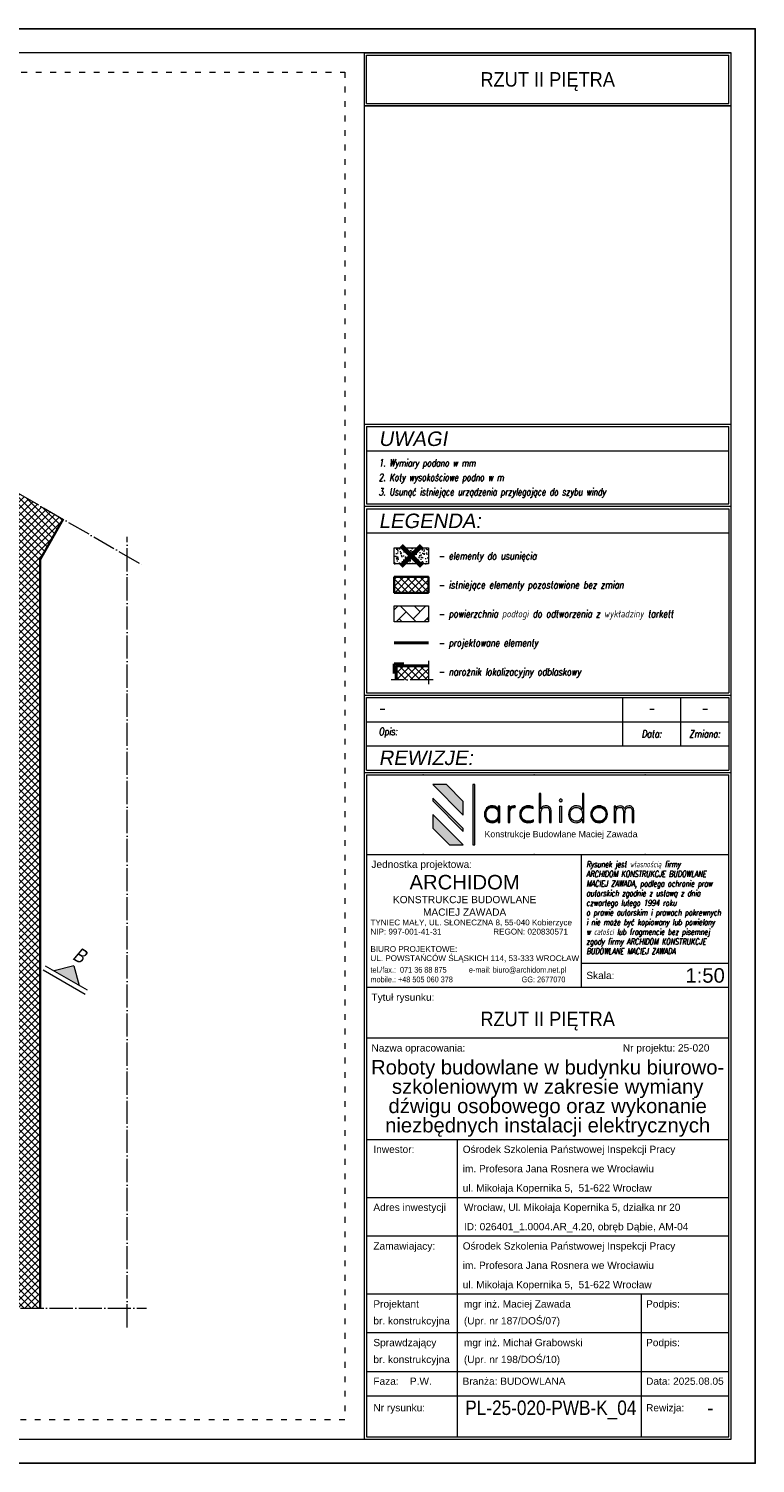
# Model space of a CAD drawing. Header units: millimetres. Extents: x 558 to 24471, y -5755 to 3551.
# Tile 35 of 35: x 23719 to 24471, y 2066 to 3551. Entities that reach past the tile are written whole.
import ezdxf
from ezdxf.enums import TextEntityAlignment as Align

# ---------------------------------------------------------------- set-up
doc = ezdxf.new("R2010")
doc.units = ezdxf.units.MM
doc.linetypes.add('ACAD_ISO03W100', pattern=[30, 12, -18])
doc.linetypes.add('ACAD_ISO04W100', pattern=[30, 24, -3, 0, -3])
for name, color, linetype, lineweight in [('K_Grube', 4, 'Continuous', 35), ('K_Grube_projektowane', 10, 'Continuous', 40), ('K_Kreskowanie', 8, 'Continuous', 5), ('K_Naroznik', 160, 'Continuous', 40), ('K_Opis_zmienny', 2, 'Continuous', 13), ('K_Osie', 1, 'ACAD_ISO04W100', 5), ('K_Ramka', 7, 'Continuous', 18), ('K_Widokowe', 6, 'Continuous', 13), ('K_Wyburzenia', 8, 'Continuous', 5)]:
    doc.layers.add(name, color=color, linetype=linetype, lineweight=lineweight)
doc.styles.add('Logo1', font='arial.ttf', dxfattribs={"height": 13})
doc.styles.get("Standard").update_dxf_attribs({"font": 'arial.ttf'})
doc.styles.add('Tytuł 20', font='arial.ttf', dxfattribs={"width": 0.8, "oblique": 10, "height": 6})
doc.styles.add('Tytuł 50', font='arial.ttf', dxfattribs={"width": 0.8, "oblique": 10, "height": 15})
doc.styles.add('Zwykły 100', font='romans.shx', dxfattribs={"width": 0.8, "oblique": 10, "height": 15})
doc.styles.add('Zwykły 20', font='romans.shx', dxfattribs={"width": 0.8, "oblique": 10, "height": 3})

# ---------------------------------------------------------------- blocks, each defined once
blk = doc.blocks.new('Logo_archidom_2018_black')
at = {"lineweight": 0}
h = blk.add_hatch(color=256, dxfattribs=at)
h.dxf.hatch_style = 2
h.paths.add_polyline_path([(-181.7, 145), (-210, 145), (-147, 82), (-147, 110.3)])
h = blk.add_hatch(color=256, dxfattribs=at)
h.dxf.hatch_style = 2
h.paths.add_polyline_path([(-123, 145), (-127, 145), (-127, 20), (-123, 20)])
h = blk.add_hatch(color=256, dxfattribs=at)
h.dxf.hatch_style = 2
edge = h.paths.add_edge_path()
edge.add_spline(control_points=[(34.9, 66.8), (34.9, 66.8), (31.7, 66.8), (31.7, 66.8), (31.7, 66.8), (31.7, 87.6), (31.7, 87.6), (31.7, 91.2), (31, 93.8), (29.7, 95.5), (28.5, 97.1), (26.4, 97.9), (23.5, 97.9), (20.1, 97.9), (17.5, 96.7), (16, 94.3), (14.4, 91.9), (13.6, 88.1), (13.6, 82.9), (13.6, 82.9), (13.6, 66.8), (13.6, 66.8), (13.6, 66.8), (10.3, 66.8), (10.3, 66.8), (10.3, 66.8), (10.3, 126.5), (10.3, 126.5), (10.3, 126.5), (13.6, 126.5), (13.6, 126.5), (13.6, 126.5), (13.6, 94.6), (13.6, 94.6), (14.7, 97), (16, 98.7), (17.7, 99.6), (19.3, 100.5), (21.5, 101), (24.4, 101), (27.6, 101), (30.2, 99.9), (32.1, 97.8), (34, 95.6), (34.9, 92.7), (34.9, 88.9), (34.9, 88.9), (34.9, 66.8), (34.9, 66.8)], knot_values=[0, 0, 0, 0, 1, 1, 1, 2, 2, 2, 3, 3, 3, 4, 4, 4, 5, 5, 5, 6, 6, 6, 7, 7, 7, 8, 8, 8, 9, 9, 9, 10, 10, 10, 11, 11, 11, 12, 12, 12, 13, 13, 13, 14, 14, 14, 15, 15, 15, 16, 16, 16, 16], degree=3, periodic=0)
h = blk.add_hatch(color=256, dxfattribs=at)
h.dxf.hatch_style = 2
edge = h.paths.add_edge_path()
edge.add_spline(control_points=[(103, 66.8), (103, 66.8), (99.8, 66.8), (99.8, 66.8), (99.8, 66.8), (99.8, 73.2), (99.8, 73.2), (98.3, 70.7), (96.5, 68.9), (94.4, 67.8), (92.3, 66.7), (89.8, 66.1), (86.9, 66.1), (82.3, 66.1), (78.5, 67.7), (75.6, 70.8), (72.7, 73.9), (71.2, 78), (71.2, 83.2), (71.2, 88.5), (72.6, 92.8), (75.5, 96), (78.4, 99.3), (82.1, 101), (86.7, 101), (90.2, 101), (92.9, 100.4), (94.8, 99.3), (96.7, 98.2), (98.4, 96.4), (99.8, 93.9), (99.8, 93.9), (99.8, 126.5), (99.8, 126.5), (99.8, 126.5), (103, 126.5), (103, 126.5), (103, 126.5), (103, 66.8), (103, 66.8)], knot_values=[0, 0, 0, 0, 1, 1, 1, 2, 2, 2, 3, 3, 3, 4, 4, 4, 5, 5, 5, 6, 6, 6, 7, 7, 7, 8, 8, 8, 9, 9, 9, 10, 10, 10, 11, 11, 11, 12, 12, 12, 13, 13, 13, 13], degree=3, periodic=0)
edge = h.paths.add_edge_path()
edge.add_spline(control_points=[(99.8, 83.6), (99.8, 88), (98.6, 91.5), (96.3, 94.1), (93.9, 96.6), (90.8, 97.9), (86.9, 97.9), (83.2, 97.9), (80.2, 96.6), (77.9, 93.9), (75.6, 91.2), (74.5, 87.6), (74.5, 83.2), (74.5, 78.9), (75.6, 75.5), (78, 72.9), (80.3, 70.4), (83.4, 69.1), (87.3, 69.1), (91.1, 69.1), (94.2, 70.4), (96.4, 73.1), (98.7, 75.7), (99.8, 79.2), (99.8, 83.6)], knot_values=[0, 0, 0, 0, 1, 1, 1, 2, 2, 2, 3, 3, 3, 4, 4, 4, 5, 5, 5, 6, 6, 6, 7, 7, 7, 8, 8, 8, 8], degree=3, periodic=0)
h = blk.add_hatch(color=256, dxfattribs=at)
h.dxf.hatch_style = 2
h.paths.add_polyline_path([(-210, 116.8), (-210, 111.2), (-147, 48.2), (-147, 53.8)])
h = blk.add_hatch(color=256, dxfattribs=at)
h.dxf.hatch_style = 2
edge = h.paths.add_edge_path()
edge.add_spline(control_points=[(-71.2, 66.8), (-71.2, 66.8), (-74.4, 66.8), (-74.4, 66.8), (-74.4, 66.8), (-74.4, 73.2), (-74.4, 73.2), (-75.9, 70.7), (-77.7, 68.9), (-79.8, 67.8), (-81.9, 66.7), (-84.4, 66.1), (-87.3, 66.1), (-92, 66.1), (-95.7, 67.7), (-98.7, 70.8), (-101.6, 73.9), (-103, 78), (-103, 83.2), (-103, 88.5), (-101.6, 92.8), (-98.7, 96), (-95.8, 99.3), (-92.1, 101), (-87.5, 101), (-84.2, 101), (-81.6, 100.4), (-79.6, 99.3), (-77.6, 98.2), (-75.8, 96.4), (-74.4, 93.9), (-74.4, 93.9), (-74.4, 100.2), (-74.4, 100.2), (-74.4, 100.2), (-71.2, 100.2), (-71.2, 100.2), (-71.2, 100.2), (-71.2, 66.8), (-71.2, 66.8)], knot_values=[0, 0, 0, 0, 1, 1, 1, 2, 2, 2, 3, 3, 3, 4, 4, 4, 5, 5, 5, 6, 6, 6, 7, 7, 7, 8, 8, 8, 9, 9, 9, 10, 10, 10, 11, 11, 11, 12, 12, 12, 13, 13, 13, 13], degree=3, periodic=0)
edge = h.paths.add_edge_path()
edge.add_spline(control_points=[(-74.4, 83.6), (-74.4, 88), (-75.6, 91.5), (-77.9, 94.1), (-80.3, 96.6), (-83.4, 97.9), (-87.3, 97.9), (-91, 97.9), (-94, 96.6), (-96.3, 93.9), (-98.6, 91.2), (-99.8, 87.6), (-99.8, 83.2), (-99.8, 78.9), (-98.6, 75.5), (-96.3, 72.9), (-93.9, 70.4), (-90.8, 69.1), (-86.9, 69.1), (-83.1, 69.1), (-80.1, 70.4), (-77.8, 73.1), (-75.6, 75.7), (-74.4, 79.2), (-74.4, 83.6)], knot_values=[0, 0, 0, 0, 1, 1, 1, 2, 2, 2, 3, 3, 3, 4, 4, 4, 5, 5, 5, 6, 6, 6, 7, 7, 7, 8, 8, 8, 8], degree=3, periodic=0)
h = blk.add_hatch(color=256, dxfattribs=at)
h.dxf.hatch_style = 2
edge = h.paths.add_edge_path()
edge.add_spline(control_points=[(-39, 100.2), (-39, 100.2), (-40.1, 97.2), (-40.1, 97.2), (-40.5, 97.4), (-40.9, 97.6), (-41.4, 97.7), (-41.9, 97.9), (-42.4, 97.9), (-42.9, 97.9), (-45.6, 97.9), (-47.5, 96.6), (-48.8, 93.8), (-50.1, 91.1), (-50.7, 86.9), (-50.7, 81.3), (-50.7, 81.3), (-50.7, 66.8), (-50.7, 66.8), (-50.7, 66.8), (-53.9, 66.8), (-53.9, 66.8), (-53.9, 66.8), (-53.9, 100.2), (-53.9, 100.2), (-53.9, 100.2), (-50.7, 100.2), (-50.7, 100.2), (-50.7, 100.2), (-50.7, 94.9), (-50.7, 94.9), (-49.9, 97), (-48.9, 98.6), (-47.5, 99.5), (-46.2, 100.5), (-44.4, 101), (-42.2, 101), (-41.6, 101), (-41, 100.9), (-40.5, 100.8), (-39.9, 100.6), (-39.5, 100.5), (-39, 100.2)], knot_values=[0, 0, 0, 0, 1, 1, 1, 2, 2, 2, 3, 3, 3, 4, 4, 4, 5, 5, 5, 6, 6, 6, 7, 7, 7, 8, 8, 8, 9, 9, 9, 10, 10, 10, 11, 11, 11, 12, 12, 12, 13, 13, 13, 14, 14, 14, 14], degree=3, periodic=0)
h = blk.add_hatch(color=256, dxfattribs=at)
h.dxf.hatch_style = 2
edge = h.paths.add_edge_path()
edge.add_spline(control_points=[(-1.7, 68.5), (-3.3, 67.7), (-5.1, 67.1), (-7, 66.7), (-8.8, 66.3), (-10.9, 66.1), (-13, 66.1), (-18, 66.1), (-22.1, 67.7), (-25.3, 70.9), (-28.5, 74.1), (-30.1, 78.3), (-30.1, 83.3), (-30.1, 88.6), (-28.4, 92.8), (-25.1, 96.1), (-21.8, 99.3), (-17.4, 101), (-12.1, 101), (-10.3, 101), (-8.6, 100.8), (-7, 100.4), (-5.4, 99.9), (-3.8, 99.3), (-2.3, 98.5), (-2.3, 98.5), (-2.3, 95.2), (-2.3, 95.2), (-3.8, 96.1), (-5.4, 96.8), (-7.1, 97.2), (-8.7, 97.7), (-10.4, 97.9), (-12.1, 97.9), (-16.7, 97.9), (-20.3, 96.6), (-22.9, 93.9), (-25.5, 91.2), (-26.8, 87.6), (-26.8, 83), (-26.8, 79), (-25.5, 75.6), (-22.7, 73), (-20, 70.4), (-16.5, 69.1), (-12.1, 69.1), (-10.1, 69.1), (-8.3, 69.4), (-6.6, 69.8), (-4.8, 70.3), (-3.2, 71), (-1.7, 71.9), (-1.7, 71.9), (-1.7, 68.5), (-1.7, 68.5)], knot_values=[0, 0, 0, 0, 1, 1, 1, 2, 2, 2, 3, 3, 3, 4, 4, 4, 5, 5, 5, 6, 6, 6, 7, 7, 7, 8, 8, 8, 9, 9, 9, 10, 10, 10, 11, 11, 11, 12, 12, 12, 13, 13, 13, 14, 14, 14, 15, 15, 15, 16, 16, 16, 17, 17, 17, 18, 18, 18, 18], degree=3, periodic=0)
h = blk.add_hatch(color=256, dxfattribs=at)
h.dxf.hatch_style = 2
edge = h.paths.add_edge_path()
edge.add_spline(control_points=[(57.7, 112.4), (57.7, 111.6), (57.5, 110.9), (56.9, 110.3), (56.3, 109.8), (55.6, 109.5), (54.8, 109.5), (54, 109.5), (53.4, 109.8), (52.8, 110.3), (52.2, 110.9), (51.9, 111.6), (51.9, 112.4), (51.9, 113.2), (52.2, 113.9), (52.8, 114.4), (53.4, 115), (54, 115.3), (54.8, 115.3), (55.6, 115.3), (56.3, 115), (56.9, 114.4), (57.5, 113.9), (57.7, 113.2), (57.7, 112.4)], knot_values=[0, 0, 0, 0, 1, 1, 1, 2, 2, 2, 3, 3, 3, 4, 4, 4, 5, 5, 5, 6, 6, 6, 7, 7, 7, 8, 8, 8, 8], degree=3, periodic=0)
h.paths.add_polyline_path([(56.5, 66.8), (53.3, 66.8), (53.3, 100.2), (56.5, 100.2)])
h = blk.add_hatch(color=256, dxfattribs=at)
h.dxf.hatch_style = 2
edge = h.paths.add_edge_path()
edge.add_spline(control_points=[(151.6, 83.7), (151.6, 78.8), (149.9, 74.6), (146.5, 71.2), (143.1, 67.8), (139, 66.1), (134.2, 66.1), (129.4, 66.1), (125.4, 67.8), (122, 71.2), (118.6, 74.6), (117, 78.8), (117, 83.7), (117, 88.5), (118.6, 92.6), (122, 96), (125.3, 99.3), (129.4, 101), (134.2, 101), (139.1, 101), (143.2, 99.3), (146.6, 96), (149.9, 92.6), (151.6, 88.5), (151.6, 83.7)], knot_values=[0, 0, 0, 0, 1, 1, 1, 2, 2, 2, 3, 3, 3, 4, 4, 4, 5, 5, 5, 6, 6, 6, 7, 7, 7, 8, 8, 8, 8], degree=3, periodic=0)
edge = h.paths.add_edge_path()
edge.add_spline(control_points=[(148.3, 83.6), (148.3, 87.6), (147, 91), (144.3, 93.8), (141.6, 96.6), (138.3, 97.9), (134.3, 97.9), (130.4, 97.9), (127, 96.6), (124.3, 93.8), (121.6, 91.1), (120.2, 87.7), (120.2, 83.6), (120.2, 79.5), (121.6, 76.1), (124.3, 73.3), (127.1, 70.5), (130.4, 69.1), (134.3, 69.1), (138.2, 69.1), (141.5, 70.5), (144.3, 73.3), (147, 76.1), (148.3, 79.5), (148.3, 83.6)], knot_values=[0, 0, 0, 0, 1, 1, 1, 2, 2, 2, 3, 3, 3, 4, 4, 4, 5, 5, 5, 6, 6, 6, 7, 7, 7, 8, 8, 8, 8], degree=3, periodic=0)
h = blk.add_hatch(color=256, dxfattribs=at)
h.dxf.hatch_style = 2
edge = h.paths.add_edge_path()
edge.add_spline(control_points=[(206.4, 66.8), (206.4, 66.8), (203.1, 66.8), (203.1, 66.8), (203.1, 66.8), (203.1, 87.6), (203.1, 87.6), (203.1, 91.1), (202.6, 93.7), (201.4, 95.4), (200.3, 97.1), (198.5, 97.9), (196, 97.9), (193, 97.9), (190.9, 97), (189.7, 95.1), (188.5, 93.2), (187.9, 89.4), (187.9, 83.6), (187.9, 83.6), (187.9, 66.8), (187.9, 66.8), (187.9, 66.8), (184.7, 66.8), (184.7, 66.8), (184.7, 66.8), (184.7, 87.6), (184.7, 87.6), (184.7, 91.2), (184.1, 93.9), (183, 95.5), (182, 97.1), (180.1, 97.9), (177.6, 97.9), (174.4, 97.9), (172.2, 96.8), (170.8, 94.4), (169.4, 92.1), (168.8, 88.2), (168.8, 82.9), (168.8, 82.9), (168.8, 66.8), (168.8, 66.8), (168.8, 66.8), (165.5, 66.8), (165.5, 66.8), (165.5, 66.8), (165.5, 100.2), (165.5, 100.2), (165.5, 100.2), (168.8, 100.2), (168.8, 100.2), (168.8, 100.2), (168.8, 95.2), (168.8, 95.2), (169.5, 97.1), (170.7, 98.5), (172.2, 99.5), (173.8, 100.5), (175.8, 101), (178.2, 101), (180.2, 101), (182, 100.5), (183.6, 99.4), (185.2, 98.4), (186.3, 96.9), (187, 95), (187.8, 97), (189, 98.5), (190.5, 99.5), (192.1, 100.5), (194.1, 101), (196.6, 101), (199.5, 101), (201.9, 99.9), (203.7, 97.7), (205.5, 95.5), (206.4, 92.6), (206.4, 88.9), (206.4, 88.9), (206.4, 66.8), (206.4, 66.8)], knot_values=[0, 0, 0, 0, 1, 1, 1, 2, 2, 2, 3, 3, 3, 4, 4, 4, 5, 5, 5, 6, 6, 6, 7, 7, 7, 8, 8, 8, 9, 9, 9, 10, 10, 10, 11, 11, 11, 12, 12, 12, 13, 13, 13, 14, 14, 14, 15, 15, 15, 16, 16, 16, 17, 17, 17, 18, 18, 18, 19, 19, 19, 20, 20, 20, 21, 21, 21, 22, 22, 22, 23, 23, 23, 24, 24, 24, 25, 25, 25, 26, 26, 26, 27, 27, 27, 27], degree=3, periodic=0)
h = blk.add_hatch(color=256, dxfattribs=at)
h.dxf.hatch_style = 2
h.paths.add_polyline_path([(-210, 83), (-210, 54.7), (-175.3, 20), (-147, 20)])
for p, q in [((-181.7, 145), (-210, 145)), ((-147, 82), (-210, 145)), ((-147, 110.3), (-181.7, 145)), ((-210, 116.8), (-210, 111.2)), ((-147, 53.8), (-210, 116.8)), ((-147, 48.2), (-210, 111.2)), ((-147, 82), (-147, 110.3)), ((-210, 83), (-210, 54.7)), ((-147, 20), (-210, 83)), ((-175.3, 20), (-210, 54.7)), ((-147, 48.2), (-147, 53.8)), ((-175.3, 20), (-147, 20))]:
    blk.add_line(p, q, dxfattribs=at)
for points in [[(-123, 20), (-123, 145), (-127, 145), (-127, 20), (-123, 20)], [(56.5, 66.8), (53.3, 66.8), (53.3, 100.2), (56.5, 100.2), (56.5, 66.8)]]:
    blk.add_lwpolyline(points, dxfattribs=at)
for points, knots in [([(34.9, 66.8), (34.9, 66.8), (31.7, 66.8), (31.7, 66.8), (31.7, 66.8), (31.7, 87.6), (31.7, 87.6), (31.7, 91.2), (31, 93.8), (29.7, 95.5), (28.5, 97.1), (26.4, 97.9), (23.5, 97.9), (20.1, 97.9), (17.5, 96.7), (16, 94.3), (14.4, 91.9), (13.6, 88.1), (13.6, 82.9), (13.6, 82.9), (13.6, 66.8), (13.6, 66.8), (13.6, 66.8), (10.3, 66.8), (10.3, 66.8), (10.3, 66.8), (10.3, 126.5), (10.3, 126.5), (10.3, 126.5), (13.6, 126.5), (13.6, 126.5), (13.6, 126.5), (13.6, 94.6), (13.6, 94.6), (14.7, 97), (16, 98.7), (17.7, 99.6), (19.3, 100.5), (21.5, 101), (24.4, 101), (27.6, 101), (30.2, 99.9), (32.1, 97.8), (34, 95.6), (34.9, 92.7), (34.9, 88.9), (34.9, 88.9), (34.9, 66.8), (34.9, 66.8)], [0, 0, 0, 0, 1, 1, 1, 2, 2, 2, 3, 3, 3, 4, 4, 4, 5, 5, 5, 6, 6, 6, 7, 7, 7, 8, 8, 8, 9, 9, 9, 10, 10, 10, 11, 11, 11, 12, 12, 12, 13, 13, 13, 14, 14, 14, 15, 15, 15, 16, 16, 16, 16]), ([(103, 66.8), (103, 66.8), (99.8, 66.8), (99.8, 66.8), (99.8, 66.8), (99.8, 73.2), (99.8, 73.2), (98.3, 70.7), (96.5, 68.9), (94.4, 67.8), (92.3, 66.7), (89.8, 66.1), (86.9, 66.1), (82.3, 66.1), (78.5, 67.7), (75.6, 70.8), (72.7, 73.9), (71.2, 78), (71.2, 83.2), (71.2, 88.5), (72.6, 92.8), (75.5, 96), (78.4, 99.3), (82.1, 101), (86.7, 101), (90.2, 101), (92.9, 100.4), (94.8, 99.3), (96.7, 98.2), (98.4, 96.4), (99.8, 93.9), (99.8, 93.9), (99.8, 126.5), (99.8, 126.5), (99.8, 126.5), (103, 126.5), (103, 126.5), (103, 126.5), (103, 66.8), (103, 66.8)], [0, 0, 0, 0, 1, 1, 1, 2, 2, 2, 3, 3, 3, 4, 4, 4, 5, 5, 5, 6, 6, 6, 7, 7, 7, 8, 8, 8, 9, 9, 9, 10, 10, 10, 11, 11, 11, 12, 12, 12, 13, 13, 13, 13]), ([(-71.2, 66.8), (-71.2, 66.8), (-74.4, 66.8), (-74.4, 66.8), (-74.4, 66.8), (-74.4, 73.2), (-74.4, 73.2), (-75.9, 70.7), (-77.7, 68.9), (-79.8, 67.8), (-81.9, 66.7), (-84.4, 66.1), (-87.3, 66.1), (-92, 66.1), (-95.7, 67.7), (-98.7, 70.8), (-101.6, 73.9), (-103, 78), (-103, 83.2), (-103, 88.5), (-101.6, 92.8), (-98.7, 96), (-95.8, 99.3), (-92.1, 101), (-87.5, 101), (-84.2, 101), (-81.6, 100.4), (-79.6, 99.3), (-77.6, 98.2), (-75.8, 96.4), (-74.4, 93.9), (-74.4, 93.9), (-74.4, 100.2), (-74.4, 100.2), (-74.4, 100.2), (-71.2, 100.2), (-71.2, 100.2), (-71.2, 100.2), (-71.2, 66.8), (-71.2, 66.8)], [0, 0, 0, 0, 1, 1, 1, 2, 2, 2, 3, 3, 3, 4, 4, 4, 5, 5, 5, 6, 6, 6, 7, 7, 7, 8, 8, 8, 9, 9, 9, 10, 10, 10, 11, 11, 11, 12, 12, 12, 13, 13, 13, 13]), ([(-74.4, 83.6), (-74.4, 88), (-75.6, 91.5), (-77.9, 94.1), (-80.3, 96.6), (-83.4, 97.9), (-87.3, 97.9), (-91, 97.9), (-94, 96.6), (-96.3, 93.9), (-98.6, 91.2), (-99.8, 87.6), (-99.8, 83.2), (-99.8, 78.9), (-98.6, 75.5), (-96.3, 72.9), (-93.9, 70.4), (-90.8, 69.1), (-86.9, 69.1), (-83.1, 69.1), (-80.1, 70.4), (-77.8, 73.1), (-75.6, 75.7), (-74.4, 79.2), (-74.4, 83.6)], [0, 0, 0, 0, 1, 1, 1, 2, 2, 2, 3, 3, 3, 4, 4, 4, 5, 5, 5, 6, 6, 6, 7, 7, 7, 8, 8, 8, 8]), ([(-39, 100.2), (-39, 100.2), (-40.1, 97.2), (-40.1, 97.2), (-40.5, 97.4), (-40.9, 97.6), (-41.4, 97.7), (-41.9, 97.9), (-42.4, 97.9), (-42.9, 97.9), (-45.6, 97.9), (-47.5, 96.6), (-48.8, 93.8), (-50.1, 91.1), (-50.7, 86.9), (-50.7, 81.3), (-50.7, 81.3), (-50.7, 66.8), (-50.7, 66.8), (-50.7, 66.8), (-53.9, 66.8), (-53.9, 66.8), (-53.9, 66.8), (-53.9, 100.2), (-53.9, 100.2), (-53.9, 100.2), (-50.7, 100.2), (-50.7, 100.2), (-50.7, 100.2), (-50.7, 94.9), (-50.7, 94.9), (-49.9, 97), (-48.9, 98.6), (-47.5, 99.5), (-46.2, 100.5), (-44.4, 101), (-42.2, 101), (-41.6, 101), (-41, 100.9), (-40.5, 100.8), (-39.9, 100.6), (-39.5, 100.5), (-39, 100.2)], [0, 0, 0, 0, 1, 1, 1, 2, 2, 2, 3, 3, 3, 4, 4, 4, 5, 5, 5, 6, 6, 6, 7, 7, 7, 8, 8, 8, 9, 9, 9, 10, 10, 10, 11, 11, 11, 12, 12, 12, 13, 13, 13, 14, 14, 14, 14]), ([(-1.7, 68.5), (-3.3, 67.7), (-5.1, 67.1), (-7, 66.7), (-8.8, 66.3), (-10.9, 66.1), (-13, 66.1), (-18, 66.1), (-22.1, 67.7), (-25.3, 70.9), (-28.5, 74.1), (-30.1, 78.3), (-30.1, 83.3), (-30.1, 88.6), (-28.4, 92.8), (-25.1, 96.1), (-21.8, 99.3), (-17.4, 101), (-12.1, 101), (-10.3, 101), (-8.6, 100.8), (-7, 100.4), (-5.4, 99.9), (-3.8, 99.3), (-2.3, 98.5), (-2.3, 98.5), (-2.3, 95.2), (-2.3, 95.2), (-3.8, 96.1), (-5.4, 96.8), (-7.1, 97.2), (-8.7, 97.7), (-10.4, 97.9), (-12.1, 97.9), (-16.7, 97.9), (-20.3, 96.6), (-22.9, 93.9), (-25.5, 91.2), (-26.8, 87.6), (-26.8, 83), (-26.8, 79), (-25.5, 75.6), (-22.7, 73), (-20, 70.4), (-16.5, 69.1), (-12.1, 69.1), (-10.1, 69.1), (-8.3, 69.4), (-6.6, 69.8), (-4.8, 70.3), (-3.2, 71), (-1.7, 71.9), (-1.7, 71.9), (-1.7, 68.5), (-1.7, 68.5)], [0, 0, 0, 0, 1, 1, 1, 2, 2, 2, 3, 3, 3, 4, 4, 4, 5, 5, 5, 6, 6, 6, 7, 7, 7, 8, 8, 8, 9, 9, 9, 10, 10, 10, 11, 11, 11, 12, 12, 12, 13, 13, 13, 14, 14, 14, 15, 15, 15, 16, 16, 16, 17, 17, 17, 18, 18, 18, 18]), ([(57.7, 112.4), (57.7, 111.6), (57.5, 110.9), (56.9, 110.3), (56.3, 109.8), (55.6, 109.5), (54.8, 109.5), (54, 109.5), (53.4, 109.8), (52.8, 110.3), (52.2, 110.9), (51.9, 111.6), (51.9, 112.4), (51.9, 113.2), (52.2, 113.9), (52.8, 114.4), (53.4, 115), (54, 115.3), (54.8, 115.3), (55.6, 115.3), (56.3, 115), (56.9, 114.4), (57.5, 113.9), (57.7, 113.2), (57.7, 112.4)], [0, 0, 0, 0, 1, 1, 1, 2, 2, 2, 3, 3, 3, 4, 4, 4, 5, 5, 5, 6, 6, 6, 7, 7, 7, 8, 8, 8, 8]), ([(99.8, 83.6), (99.8, 88), (98.6, 91.5), (96.3, 94.1), (93.9, 96.6), (90.8, 97.9), (86.9, 97.9), (83.2, 97.9), (80.2, 96.6), (77.9, 93.9), (75.6, 91.2), (74.5, 87.6), (74.5, 83.2), (74.5, 78.9), (75.6, 75.5), (78, 72.9), (80.3, 70.4), (83.4, 69.1), (87.3, 69.1), (91.1, 69.1), (94.2, 70.4), (96.4, 73.1), (98.7, 75.7), (99.8, 79.2), (99.8, 83.6)], [0, 0, 0, 0, 1, 1, 1, 2, 2, 2, 3, 3, 3, 4, 4, 4, 5, 5, 5, 6, 6, 6, 7, 7, 7, 8, 8, 8, 8]), ([(151.6, 83.7), (151.6, 78.8), (149.9, 74.6), (146.5, 71.2), (143.1, 67.8), (139, 66.1), (134.2, 66.1), (129.4, 66.1), (125.4, 67.8), (122, 71.2), (118.6, 74.6), (117, 78.8), (117, 83.7), (117, 88.5), (118.6, 92.6), (122, 96), (125.3, 99.3), (129.4, 101), (134.2, 101), (139.1, 101), (143.2, 99.3), (146.6, 96), (149.9, 92.6), (151.6, 88.5), (151.6, 83.7)], [0, 0, 0, 0, 1, 1, 1, 2, 2, 2, 3, 3, 3, 4, 4, 4, 5, 5, 5, 6, 6, 6, 7, 7, 7, 8, 8, 8, 8]), ([(148.3, 83.6), (148.3, 87.6), (147, 91), (144.3, 93.8), (141.6, 96.6), (138.3, 97.9), (134.3, 97.9), (130.4, 97.9), (127, 96.6), (124.3, 93.8), (121.6, 91.1), (120.2, 87.7), (120.2, 83.6), (120.2, 79.5), (121.6, 76.1), (124.3, 73.3), (127.1, 70.5), (130.4, 69.1), (134.3, 69.1), (138.2, 69.1), (141.5, 70.5), (144.3, 73.3), (147, 76.1), (148.3, 79.5), (148.3, 83.6)], [0, 0, 0, 0, 1, 1, 1, 2, 2, 2, 3, 3, 3, 4, 4, 4, 5, 5, 5, 6, 6, 6, 7, 7, 7, 8, 8, 8, 8]), ([(206.4, 66.8), (206.4, 66.8), (203.1, 66.8), (203.1, 66.8), (203.1, 66.8), (203.1, 87.6), (203.1, 87.6), (203.1, 91.1), (202.6, 93.7), (201.4, 95.4), (200.3, 97.1), (198.5, 97.9), (196, 97.9), (193, 97.9), (190.9, 97), (189.7, 95.1), (188.5, 93.2), (187.9, 89.4), (187.9, 83.6), (187.9, 83.6), (187.9, 66.8), (187.9, 66.8), (187.9, 66.8), (184.7, 66.8), (184.7, 66.8), (184.7, 66.8), (184.7, 87.6), (184.7, 87.6), (184.7, 91.2), (184.1, 93.9), (183, 95.5), (182, 97.1), (180.1, 97.9), (177.6, 97.9), (174.4, 97.9), (172.2, 96.8), (170.8, 94.4), (169.4, 92.1), (168.8, 88.2), (168.8, 82.9), (168.8, 82.9), (168.8, 66.8), (168.8, 66.8), (168.8, 66.8), (165.5, 66.8), (165.5, 66.8), (165.5, 66.8), (165.5, 100.2), (165.5, 100.2), (165.5, 100.2), (168.8, 100.2), (168.8, 100.2), (168.8, 100.2), (168.8, 95.2), (168.8, 95.2), (169.5, 97.1), (170.7, 98.5), (172.2, 99.5), (173.8, 100.5), (175.8, 101), (178.2, 101), (180.2, 101), (182, 100.5), (183.6, 99.4), (185.2, 98.4), (186.3, 96.9), (187, 95), (187.8, 97), (189, 98.5), (190.5, 99.5), (192.1, 100.5), (194.1, 101), (196.6, 101), (199.5, 101), (201.9, 99.9), (203.7, 97.7), (205.5, 95.5), (206.4, 92.6), (206.4, 88.9), (206.4, 88.9), (206.4, 66.8), (206.4, 66.8)], [0, 0, 0, 0, 1, 1, 1, 2, 2, 2, 3, 3, 3, 4, 4, 4, 5, 5, 5, 6, 6, 6, 7, 7, 7, 8, 8, 8, 9, 9, 9, 10, 10, 10, 11, 11, 11, 12, 12, 12, 13, 13, 13, 14, 14, 14, 15, 15, 15, 16, 16, 16, 17, 17, 17, 18, 18, 18, 19, 19, 19, 20, 20, 20, 21, 21, 21, 22, 22, 22, 23, 23, 23, 24, 24, 24, 25, 25, 25, 26, 26, 26, 27, 27, 27, 27])]:
    blk.add_open_spline(points, degree=3, knots=knots, dxfattribs=at)
at = {"lineweight": 0, "ltscale": 5}
for p in [(-230, 165), (0, 165), (230, 165), (-230, 0), (0, 0), (230, 0)]:
    blk.add_point(p, dxfattribs=at)
at = {"lineweight": 0, "style": 'Logo1'}
blk.add_text('Konstrukcje Budowlane Maciej Zawada', height=13, dxfattribs=at).set_placement((-103, 42.5), align=Align.MIDDLE_LEFT)

msp = doc.modelspace()

# ---------------------------------------------------------------- hatches: boundary and pattern name
at = {"layer": 'K_Kreskowanie', "ltscale": 5}
h = msp.add_hatch(dxfattribs=at)
h.set_pattern_fill('ANSI37', color=256, scale=1.6)
h.set_pattern_definition([(45, (2962.861, -2454.189), (-3.5921024, 3.5921024), []), (135, (2962.861, -2454.189), (-3.5921024, -3.5921024), [])])
h.paths.add_polyline_path([(23680.614, 3024.949), (23680.614, 2993.496), (23560.473, 3062.859), (23550.473, 3045.539), (23680.614, 2970.402), (23680.614, 2226.627), (23730.614, 2226.627), (23730.614, 3001.551), (23754.626, 3043.141), (23706.994, 3070.641), (23680.614, 3024.949)], is_closed=False)
h = msp.add_hatch(dxfattribs=at)
h.set_pattern_fill('ANSI37', color=256, scale=1.6)
h.set_pattern_definition([(45, (12843.4987, -11541.7186), (-3.5921024, 3.5921024), []), (135, (12843.4987, -11541.7186), (-3.5921024, -3.5921024), [])])
h.paths.add_polyline_path([(24132.765, 2983.53), (24097.265, 2983.53), (24097.265, 2967.03), (24132.765, 2967.03)])
h = msp.add_hatch(dxfattribs=at)
h.set_pattern_fill('ANSI37', color=256, scale=1.6)
h.set_pattern_definition([(45, (12843.4987, -11633.7186), (-3.5921024, 3.5921024), []), (135, (12843.4987, -11633.7186), (-3.5921024, -3.5921024), [])])
h.paths.add_polyline_path([(24132.765, 2891.53), (24099.265, 2891.53), (24099.265, 2877.03), (24132.765, 2877.03)])
at = {"layer": 'K_Opis_zmienny'}
msp.add_hatch(color=256, dxfattribs=at).paths.add_polyline_path([(23765.511, 2581.093), (23771.002, 2560.603), (23745.021, 2575.603)])
msp.add_hatch(color=256, dxfattribs=at).paths.add_polyline_path([(23765.511, 2581.093), (23771.002, 2560.603), (23745.021, 2575.603)])
at = {"layer": 'K_Widokowe', "transparency": 33554687}
h = msp.add_hatch(dxfattribs=at)
h.set_pattern_fill('AR-HBONE', color=10, scale=0.1)
h.set_pattern_definition([(45, (7047.138, 7207.577), (3e-15, 14.36841), [30.48, -10.16]), (135, (7054.322, 7214.762), (3e-15, 14.36841), [30.48, -10.16])])
h.paths.add_polyline_path([(24132.765, 2953.53), (24097.265, 2953.53), (24097.265, 2937.03), (24132.765, 2937.03)])
at = {"layer": 'K_Wyburzenia'}
h = msp.add_hatch(dxfattribs=at)
h.set_pattern_fill('AR-CONC', color=256, scale=0.05)
h.set_pattern_definition([(50, (20942.899, 5763.0955), (9.109233, -0.796954), [0.9525, -10.4775]), (355, (20942.899, 5763.0955), (-1.762171, 9.552842), [0.762, -8.38203]), (100.45144, (20943.658, 5763.029), (7.347062, 8.755888), [0.8095, -8.904512]), (46.1842, (20942.899, 5765.635), (13.553952, -2.102116), [1.42875, -15.71625]), (96.63556, (20944.029, 5765.46), (11.870207, 12.371306), [1.21425, -13.35678]), (351.18415, (20942.899, 5765.635), (11.870207, 12.371306), [1.143, -12.572987]), (21, (20944.169, 5765.0005), (7.58072, -5.11326), [0.9525, -10.4775]), (326, (20944.169, 5765.0005), (3.090101, 9.209398), [0.762, -8.382]), (71.45145, (20944.801, 5764.574), (10.670821, 4.096138), [0.8095, -8.904497]), (37.5, (20942.899, 5763.0955), (0.1544302, 4.227752), [0, -8.2804, 0, -8.509, 0, -8.41375]), (7.5, (20942.899, 5763.0955), (3.340983, 5.0090287), [0, -4.8514, 0, -8.0899, 0, -3.20675]), (327.5, (20940.067, 5763.0955), (6.7795298, -0.2864372), [0, -3.175, 0, -9.906, 0, -13.1445]), (317.5, (20938.797, 5763.0955), (7.406459, 1.2713246), [0, -4.1275, 0, -6.5786, 0, -9.3345])])
h.paths.add_polyline_path([(24132.765, 3013.53), (24097.265, 3013.53), (24097.265, 2997.03), (24132.765, 2997.03)])

# ---------------------------------------------------------------- linework, layer by layer
at = {"layer": 'Defpoints'}
msp.add_lwpolyline([(22371.174, 2065.976), (24471.174, 2065.976), (24471.174, 3550.976), (22371.174, 3550.976)], close=True, dxfattribs=at)
at = {"layer": 'K_Grube', "ltscale": 5}
for p in [(23754.626, 3043.141), (23730.614, 2226.627)]:
    msp.add_line(p, (23730.614, 3001.551), dxfattribs=at)
at = {"layer": 'K_Grube'}
msp.add_lwpolyline([(24097.265, 2983.53), (24132.765, 2983.53), (24132.765, 2967.03), (24097.265, 2967.03)], close=True, dxfattribs=at)
at = {"layer": 'K_Grube_projektowane'}
for p, q in [((24097.265, 2915.28), (24132.765, 2915.28)), ((24099.265, 2891.53), (24132.765, 2891.53)), ((24099.265, 2877.03), (24099.265, 2891.53))]:
    msp.add_line(p, q, dxfattribs=at)
at = {"layer": 'K_Naroznik'}
for p, q in [((24107.265, 2893.53), (24097.265, 2893.53)), ((24097.265, 2893.53), (24097.265, 2883.53))]:
    msp.add_line(p, q, dxfattribs=at)
at = {"layer": 'K_Opis_zmienny'}
for p, q in [((23777.162, 2551.273), (23733.861, 2576.273)), ((23777.162, 2551.273), (23733.861, 2576.273)), ((23779.662, 2555.603), (23736.361, 2580.603)), ((23779.662, 2555.603), (23736.361, 2580.603)), ((23765.511, 2581.093), (23745.021, 2575.603)), ((23765.511, 2581.093), (23745.021, 2575.603)), ((23765.511, 2581.093), (23771.002, 2560.603)), ((23765.511, 2581.093), (23771.002, 2560.603))]:
    msp.add_line(p, q, dxfattribs=at)
at = {"layer": 'K_Opis_zmienny', "linetype": 'ACAD_ISO03W100', "ltscale": 0.5}
msp.add_lwpolyline([(22496.174, 3505.976), (24046.174, 3505.976), (24046.174, 2110.976), (22496.174, 2110.976), (22496.174, 3505.976)], dxfattribs=at)
at = {"layer": 'K_Osie'}
for p, q in [((23134.552, 3401.141), (23838.119, 2994.937)), ((23820.798, 2206.627), (23820.798, 3024.937)), ((24132.765, 2896.53), (24132.765, 2872.03)), ((24137.765, 2877.03), (24094.265, 2877.03)), ((23258.87, 2226.627), (23840.798, 2226.627))]:
    msp.add_line(p, q, dxfattribs=at)
at = {"layer": 'K_Ramka'}
for p, q in [((24066.174, 3525.976), (24066.174, 2090.976)), ((24066.174, 3525.976), (24446.174, 3525.976)), ((24066.174, 3525.976), (24066.174, 2090.976)), ((24068.674, 3523.476), (24443.674, 3523.476)), ((24068.674, 3473.476), (24068.674, 3523.476)), ((24443.674, 3473.476), (24443.674, 3523.476)), ((24066.174, 3470.976), (24446.174, 3470.976)), ((24446.174, 3470.976), (24066.174, 3470.976)), ((24068.674, 3473.476), (24443.674, 3473.476)), ((24066.174, 3141.53), (24446.174, 3141.53)), ((24066.174, 3141.53), (24446.174, 3141.53)), ((24068.674, 3139.03), (24068.674, 3059.03)), ((24068.674, 3139.03), (24443.674, 3139.03)), ((24443.674, 3059.03), (24443.674, 3139.03)), ((24068.674, 3114.03), (24443.674, 3114.03)), ((24446.174, 3056.53), (24066.174, 3056.53)), ((24068.674, 3059.03), (24443.674, 3059.03)), ((24068.674, 3054.03), (24068.674, 2863.53)), ((24068.674, 3054.03), (24443.674, 3054.03)), ((24443.674, 3054.03), (24443.674, 2863.53)), ((24068.674, 3029.03), (24443.674, 3029.03)), ((24066.174, 2861.03), (24446.174, 2861.03)), ((24066.174, 2861.03), (24446.174, 2861.03)), ((24068.674, 2863.53), (24443.674, 2863.53)), ((24068.674, 2858.53), (24443.674, 2858.53)), ((24068.674, 2783.53), (24068.674, 2858.53)), ((24333.674, 2858.53), (24333.674, 2808.53)), ((24393.674, 2858.53), (24393.674, 2808.53)), ((24443.674, 2858.53), (24443.674, 2783.53)), ((24068.674, 2833.53), (24443.674, 2833.53)), ((24068.674, 2808.53), (24443.674, 2808.53)), ((24066.174, 2781.03), (24446.174, 2781.03)), ((24066.174, 2781.03), (24446.174, 2781.03)), ((24068.674, 2783.53), (24443.674, 2783.53)), ((24068.674, 2783.53), (24443.674, 2783.53)), ((24068.674, 2778.53), (24443.674, 2778.53)), ((24068.674, 2778.53), (24068.674, 2744.754)), ((24443.674, 2386.219), (24443.674, 2778.53)), ((24068.674, 2696.03), (24443.674, 2696.03)), ((24291.174, 2558.476), (24291.174, 2696.03)), ((24443.674, 2583.476), (24291.174, 2583.476)), ((24291.174, 2558.476), (24068.674, 2558.476)), ((24443.674, 2558.476), (24291.174, 2558.476)), ((24443.674, 2505.976), (24068.674, 2505.976)), ((24443.674, 2400.976), (24068.674, 2400.976)), ((24162.619, 2400.976), (24162.619, 2093.476)), ((24162.619, 2400.976), (24162.619, 2093.476)), ((24069.324, 2340.976), (24443.674, 2340.976)), ((24443.674, 2300.976), (24068.674, 2300.976)), ((24443.674, 2240.976), (24068.674, 2240.976)), ((24353.058, 2240.976), (24353.058, 2135.976)), ((24353.058, 2240.976), (24353.058, 2135.976)), ((24443.674, 2200.976), (24068.674, 2200.976)), ((24443.674, 2200.976), (24068.674, 2200.976)), ((24068.674, 2160.976), (24443.674, 2160.976)), ((24068.674, 2160.976), (24443.674, 2160.976)), ((24068.674, 2160.976), (24443.674, 2160.976)), ((24068.674, 2160.976), (24443.674, 2160.976)), ((24068.674, 2135.976), (24443.674, 2135.976)), ((24068.674, 2135.976), (24443.674, 2135.976)), ((24353.058, 2135.976), (24353.058, 2093.476))]:
    msp.add_line(p, q, dxfattribs=at)
msp.add_lwpolyline([(22396.174, 2090.976), (24446.174, 2090.976), (24446.174, 3525.976), (22396.174, 3525.976)], close=True, dxfattribs=at)
msp.add_lwpolyline([(24068.674, 2744.754), (24068.674, 2093.476), (24443.674, 2093.476), (24443.674, 2386.219)], dxfattribs=at)
msp.add_lwpolyline([(24068.674, 2744.754), (24068.674, 2093.476), (24443.674, 2093.476), (24443.674, 2386.219)], dxfattribs=at)
at = {"layer": 'K_Widokowe', "color": 10, "transparency": 33554687}
msp.add_lwpolyline([(24097.265, 2953.53), (24132.765, 2953.53), (24132.765, 2937.03), (24097.265, 2937.03)], close=True, dxfattribs=at)
at = {"layer": 'K_Wyburzenia', "color": 9, "const_width": 5}
for points in [[(24104.409, 3015.886), (24125.622, 2994.673)], [(24125.622, 3015.886), (24104.409, 2994.673)]]:
    msp.add_lwpolyline(points, dxfattribs=at)
at = {"layer": 'K_Wyburzenia'}
msp.add_lwpolyline([(24097.265, 3013.53), (24132.765, 3013.53), (24132.765, 2997.03), (24097.265, 2997.03)], close=True, dxfattribs=at)

# ---------------------------------------------------------------- block references
at = {"layer": 'K_Ramka', "xscale": 0.5, "yscale": 0.5, "zscale": 0.5}
msp.add_blockref('Logo_archidom_2018_black', (24242.273, 2696.03), dxfattribs=at)

# ---------------------------------------------------------------- texts
at = {"layer": 'K_Opis_zmienny', "style": 'Tytuł 50', "oblique": 10, "width": 0.8}
msp.add_text('B', height=15, rotation=330, dxfattribs=at).set_placement((23771.761, 2591.919), align=Align.MIDDLE_CENTER)
msp.add_text('B', height=15, rotation=330, dxfattribs=at).set_placement((23771.761, 2591.919), align=Align.MIDDLE_CENTER)
at = {"layer": 'K_Ramka', "width": 0.9}
for p in [(24256.174, 3498.476), (24256.174, 2525.976)]:
    msp.add_text('RZUT II PIĘTRA', height=15, dxfattribs=at).set_placement(p, align=Align.MIDDLE_CENTER)
at = {"layer": 'K_Ramka', "style": 'Tytuł 20', "oblique": 10}
for s, p in [('UWAGI', (24081.174, 3126.53)), ('LEGENDA:', (24081.174, 3041.53)), ('REWIZJE:', (24081.174, 2796.285))]:
    msp.add_text(s, height=15, dxfattribs=at).set_placement(p, align=Align.MIDDLE_LEFT)
at = {"layer": 'K_Ramka', "oblique": 10}
for s, height, style, width, p in [('1. Wymiary podano w mm', 7.5, 'Zwykły 20', 0.75, (24081.174, 3101.53)), ('2. Koty wysokościowe podno w m', 7.5, 'Zwykły 20', 0.75, (24081.174, 3086.53)), ('3. Usunąć istniejące urządzenia przylegające do szybu windy', 7.5, 'Zwykły 20', 0.75, (24081.174, 3071.53)), ('- elementy do usunięcia', 7.5, 'Zwykły 100', 0.8, (24142.765, 3005.28)), ('- istniejące elementy pozostawione bez zmian', 7.5, 'Zwykły 100', 0.8, (24142.765, 2975.28)), ('- powierzchnia podłogi do odtworzenia z wykładziny tarkett', 7.5, 'Zwykły 100', 0.8, (24142.765, 2945.28)), ('- projektowane elementy', 7.5, 'Zwykły 100', 0.8, (24142.765, 2915.28)), ('- narożnik lokalizacyjny odblaskowy', 7.5, 'Zwykły 100', 0.8, (24142.765, 2885.28)), ('-', 7.5, 'Zwykły 20', 0.8, (24081.174, 2847.101)), ('Opis:', 7.5, 'Zwykły 20', 0.8, (24081.174, 2823.53)), ('Rysunek jest własnością firmy', 6.25, 'Zwykły 20', 0.7, (24296.174, 2686.03)), ('ARCHIDOM KONSTRUKCJE BUDOWLANE', 6.25, 'Zwykły 20', 0.7, (24296.174, 2676.03)), ('autorskich zgodnie z ustawą z dnia', 6.25, 'Zwykły 20', 0.7, (24296.174, 2656.03)), ('MACIEJ ZAWADA, podlega ochronie praw', 6.25, 'Zwykły 20', 0.7, (24296.174, 2666.03)), ('czwartego lutego 1994 roku', 6.25, 'Zwykły 20', 0.7, (24296.174, 2646.03)), ('o prawie autorskim i prawach pokrewnych', 6.25, 'Zwykły 20', 0.7, (24296.174, 2636.03)), ('i nie może być kopiowany lub powielany', 6.25, 'Zwykły 20', 0.7, (24296.174, 2626.03)), ('w całości lub fragmencie bez pisemnej', 6.25, 'Zwykły 20', 0.7, (24296.174, 2616.03)), ('zgody firmy ARCHIDOM KONSTRUKCJE', 6.25, 'Zwykły 20', 0.7, (24296.174, 2606.03)), ('BUDOWLANE MACIEJ ZAWADA', 6.25, 'Zwykły 20', 0.7, (24296.174, 2596.03))]:
    msp.add_text(s, height=height, dxfattribs=dict(at, style=style, width=width)).set_placement(p, align=Align.MIDDLE_LEFT)
at = {"layer": 'K_Ramka', "style": 'Zwykły 20', "oblique": 10, "width": 0.8}
for s, p in [('-', (24363.674, 2847.101)), ('-', (24418.674, 2847.101)), ('Data:', (24363.674, 2821.03)), ('Zmiana:', (24418.674, 2821.03))]:
    msp.add_text(s, height=7.5, dxfattribs=at).set_placement(p, align=Align.MIDDLE_CENTER)
at = {"layer": 'K_Ramka'}
for s, p in [('Jednostka projektowa:', (24073.674, 2686.03)), ('Skala:', (24296.174, 2570.976)), ('Tytuł rysunku:', (24073.674, 2548.476)), ('Nazwa opracowania:', (24073.674, 2495.976)), ('Inwestor:', (24075.687, 2390.976)), ('Ośrodek Szkolenia Państwowej Inspekcji Pracy', (24168.206, 2390.976)), ('im. Profesora Jana Rosnera we Wrocławiu', (24168.206, 2370.976)), ('ul. Mikołaja Kopernika 5,  51-622 Wrocław', (24168.206, 2350.976)), ('Adres inwestycji', (24075.687, 2330.976)), ('Wrocław, Ul. Mikołaja Kopernika 5, działka nr 20', (24169.463, 2330.976)), ('ID: 026401_1.0004.AR_4.20, obręb Dąbie, AM-04', (24169.463, 2310.976)), ('Zamawiajacy:', (24075.687, 2290.976)), ('Ośrodek Szkolenia Państwowej Inspekcji Pracy', (24168.206, 2290.976)), ('im. Profesora Jana Rosnera we Wrocławiu', (24168.206, 2270.976)), ('ul. Mikołaja Kopernika 5,  51-622 Wrocław', (24168.206, 2250.976)), ('Projektant', (24075.687, 2230.976)), ('Projektant', (24075.687, 2230.976)), ('mgr inż. Maciej Zawada', (24169.463, 2230.976)), ('mgr inż. Maciej Zawada', (24169.463, 2230.976)), ('Podpis:', (24358.058, 2230.976)), ('Podpis:', (24358.058, 2230.976)), ('br. konstrukcyjna', (24075.687, 2213.476)), ('br. konstrukcyjna', (24075.687, 2213.476)), ('(Upr. nr 187/DOŚ/07)', (24169.463, 2213.476)), ('(Upr. nr 187/DOŚ/07)', (24169.463, 2213.476)), ('Sprawdzający', (24075.687, 2190.976)), ('Sprawdzający', (24075.687, 2190.976)), ('mgr inż. Michał Grabowski', (24169.463, 2190.976)), ('mgr inż. Michał Grabowski', (24169.463, 2190.976)), ('Podpis:', (24358.058, 2190.976)), ('Podpis:', (24358.058, 2190.976)), ('br. konstrukcyjna', (24075.687, 2173.476)), ('br. konstrukcyjna', (24075.687, 2173.476)), ('(Upr. nr 198/DOŚ/10)', (24169.463, 2173.476)), ('(Upr. nr 198/DOŚ/10)', (24169.463, 2173.476)), ('Faza:    P.W.', (24075.687, 2150.976)), ('Faza:    P.W.', (24075.687, 2150.976)), ('Branża: BUDOWLANA', (24168.054, 2150.976)), ('Branża: BUDOWLANA', (24168.054, 2150.976)), ('Data: 2025.08.05', (24358.058, 2150.976)), ('Nr rysunku:', (24075.687, 2123.476)), ('Rewizja:', (24358.058, 2123.476))]:
    msp.add_text(s, height=7.5, dxfattribs=at).set_placement(p, align=Align.MIDDLE_LEFT)
for s, height, p in [('ARCHIDOM', 15, (24170.174, 2667.53)), ('KONSTRUKCJE BUDOWLANE', 7.5, (24170.174, 2649.53)), ('MACIEJ ZAWADA', 7.5, (24170.174, 2636.53)), ('Roboty budowlane w budynku biurowo-', 15, (24256.174, 2475.976)), ('szkoleniowym w zakresie wymiany', 15, (24256.174, 2455.976)), ('dźwigu osobowego oraz wykonanie', 15, (24256.174, 2435.976)), ('niezbędnych instalacji elektrycznych', 15, (24256.174, 2415.976))]:
    msp.add_text(s, height=height, dxfattribs=at).set_placement(p, align=Align.MIDDLE_CENTER)
for s, p in [('TYNIEC MAŁY, UL. SŁONECZNA 8, 55-040 Kobierzyce', (24072.674, 2621.03)), ('NIP: 997-001-41-31                       REGON: 020830571', (24072.674, 2611.53)), ('BIURO PROJEKTOWE:', (24072.674, 2593.53)), ('UL. POWSTAŃCÓW ŚLĄSKICH 114, 53-333 WROCŁAW ', (24072.674, 2584.03))]:
    msp.add_text(s, height=6, dxfattribs=at).set_placement(p, align=Align.BOTTOM_LEFT)
at = {"layer": 'K_Ramka', "width": 0.9}
for s, p in [('tel./fax.:  071 36 88 875           e-mail: biuro@archidom.net.pl', (24072.674, 2572.03)), ('mobile.: +48 505 060 378                                  GG: 2677070', (24072.674, 2562.03))]:
    msp.add_text(s, height=6, dxfattribs=at).set_placement(p, align=Align.BOTTOM_LEFT)
at = {"layer": 'K_Ramka'}
for s, height, p in [('1:50', 15, (24439.604, 2570.976)), ('Nr projektu: 25-020', 7.5, (24423.674, 2495.976)), ('-', 15, (24428.058, 2123.476))]:
    msp.add_text(s, height=height, dxfattribs=at).set_placement(p, align=Align.MIDDLE_RIGHT)
at = {"layer": 'K_Ramka', "width": 0.85}
msp.add_text('PL-25-020-PWB-K_04', height=15, dxfattribs=at).set_placement((24348.058, 2123.476), align=Align.MIDDLE_RIGHT)

doc.saveas('drawing.dxf')
